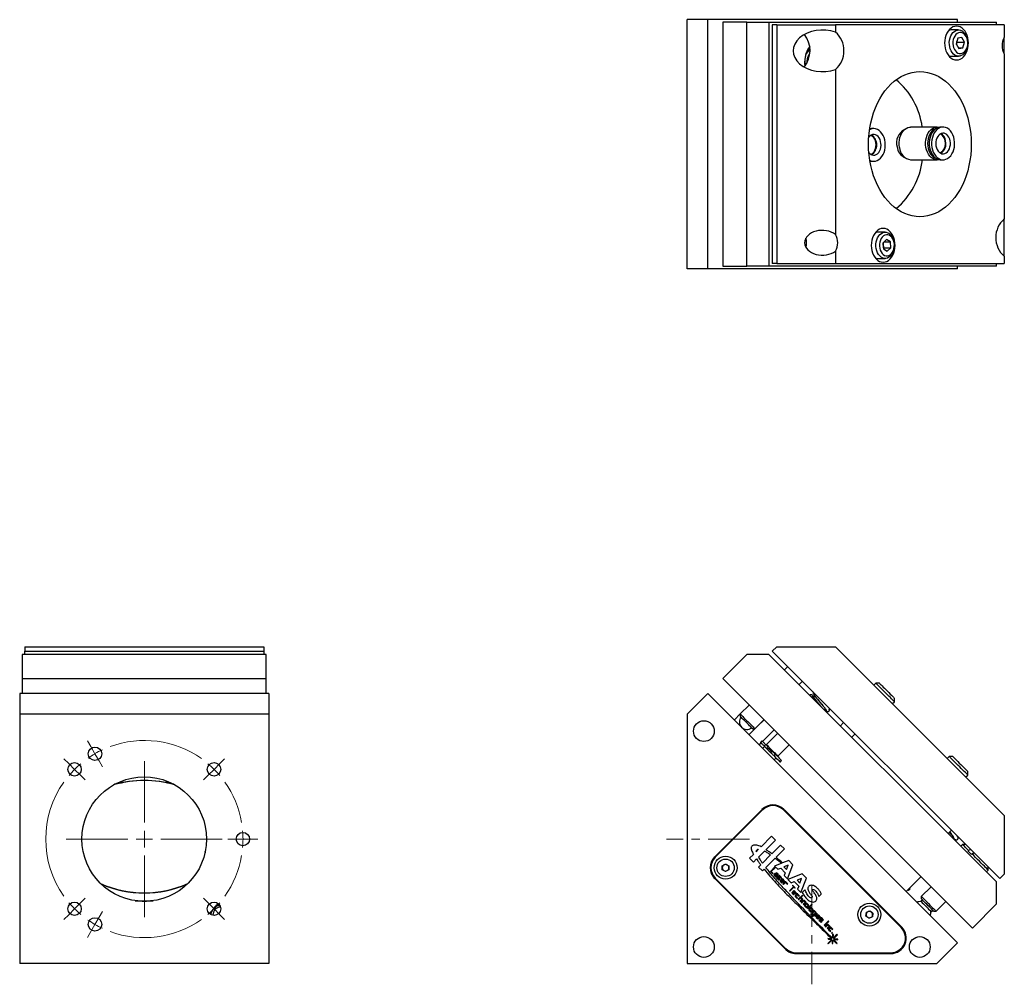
# Model space of a CAD drawing. Header units: inches. Extents: x 2.5 to 31.5, y 1.6 to 20.8.
# Tile 2 of 3: x 2.5 to 14.3, y 9.2 to 20.8. Entities that reach past the tile are written whole.
import ezdxf

# ---------------------------------------------------------------- set-up
doc = ezdxf.new("R2010")
doc.units = ezdxf.units.IN
doc.header["$MEASUREMENT"] = 0
doc.linetypes.add('CENTERX2', pattern=[0.8, 0.5, -0.1, 0.1, -0.1])

# ---------------------------------------------------------------- blocks, each defined once
blk = doc.blocks.new('SW_CENTERMARKSYMBOL_1')
at = {"color": 0, "linetype": 'Continuous', "lineweight": 18}
for p, q in [((0.196, 1.955), (0.156, 2.024)), ((0.246, 1.868), (0.196, 1.955)), ((-0.071, 1.75), (-0.128, 1.807)), ((0.246, 1.868), (0.296, 1.781)), ((0.296, 1.781), (0.336, 1.712)), ((0.84, 1.04), (0.84, 1.779)), ((1.75, 1.75), (1.807, 1.807)), ((0, 1.679), (-0.071, 1.75)), ((0, 1.679), (0.071, 1.609)), ((1.679, 1.679), (1.609, 1.609)), ((1.679, 1.679), (1.75, 1.75)), ((0.071, 1.609), (0.128, 1.552)), ((1.609, 1.609), (1.552, 1.552)), ((0.64, 0.84), (-0.1, 0.84)), ((0.84, 0.84), (0.74, 0.84)), ((0.84, 0.84), (0.84, 0.94)), ((0.84, 0.84), (0.84, 0.74)), ((0.84, 0.84), (0.94, 0.84)), ((1.04, 0.84), (1.779, 0.84)), ((1.927, 0.84), (1.847, 0.84)), ((2.027, 0.84), (1.927, 0.84)), ((2.027, 0.84), (2.127, 0.84)), ((2.127, 0.84), (2.208, 0.84)), ((0.84, 0.64), (0.84, -0.1)), ((0.071, 0.071), (0.128, 0.128)), ((1.609, 0.071), (1.552, 0.128)), ((0, 0), (-0.071, -0.071)), ((0, 0), (0.071, 0.071)), ((1.679, 0), (1.609, 0.071)), ((1.679, 0), (1.75, -0.071)), ((-0.071, -0.071), (-0.128, -0.128)), ((0.246, -0.189), (0.296, -0.102)), ((0.296, -0.102), (0.336, -0.032)), ((1.75, -0.071), (1.807, -0.128)), ((0.246, -0.189), (0.196, -0.275)), ((0.196, -0.275), (0.156, -0.345))]:
    blk.add_line(p, q, dxfattribs=at)
for radius, start, end in [(1.188, 54.6498, 110.3502), (1.188, 115.1751, 120), (1.187, 120, 124.8249), (1.187, 135, 139.8249), (1.187, 130.1751, 135), (1.188, 45, 49.8249), (1.188, 40.1751, 45), (1.187, 144.6498, 215.3502), (1.188, 9.6498, 35.3502), (1.188, 0, 4.8249), (1.188, 355.1751, 0), (1.188, 324.6498, 350.3502), (1.188, 220.1751, 225), (1.188, 225, 229.8249), (1.188, 310.1751, 315), (1.188, 315, 319.8249), (1.188, 235.1751, 240), (1.188, 240, 244.8249), (1.188, 249.6498, 305.3502)]:
    blk.add_arc((0.84, 0.84), radius, start, end, dxfattribs=at)

msp = doc.modelspace()

# ---------------------------------------------------------------- linework, layer by layer
at = {"color": 7, "linetype": 'Continuous', "lineweight": 25}
for p, q in [((10.523, 17.803), (10.523, 20.803)), ((10.772, 20.803), (10.523, 20.803)), ((10.772, 17.803), (10.772, 20.803)), ((13.777, 20.803), (10.772, 20.803)), ((10.951, 20.772), (10.951, 17.834)), ((11.242, 20.772), (10.951, 20.772)), ((11.242, 17.834), (11.242, 20.772)), ((11.242, 20.772), (11.507, 20.772)), ((11.507, 20.772), (11.507, 17.834)), ((11.507, 20.772), (14.247, 20.772)), ((13.777, 20.772), (13.777, 20.803)), ((14.247, 20.74), (14.247, 20.772)), ((11.547, 20.74), (11.547, 17.865)), ((11.6, 20.74), (11.547, 20.74)), ((11.6, 20.74), (11.6, 17.865)), ((11.6, 20.74), (12.307, 20.74)), ((12.307, 20.74), (12.307, 20.653)), ((14.34, 20.74), (12.307, 20.74)), ((13.789, 20.679), (13.699, 20.679)), ((14.34, 20.74), (14.34, 20.59)), ((13.78, 20.579), (13.76, 20.512)), ((13.76, 20.512), (13.791, 20.455)), ((13.765, 20.504), (13.773, 20.531)), ((13.773, 20.531), (13.768, 20.54)), ((13.773, 20.531), (13.861, 20.531)), ((13.83, 20.588), (13.78, 20.579)), ((13.861, 20.531), (13.83, 20.588)), ((13.842, 20.464), (13.861, 20.531)), ((14.34, 20.391), (14.34, 20.59)), ((13.786, 20.464), (13.842, 20.464)), ((13.791, 20.455), (13.842, 20.464)), ((14.34, 20.391), (14.34, 18.403)), ((13.699, 20.364), (13.789, 20.364)), ((12.307, 20.203), (12.307, 18.215)), ((12.74, 19.491), (12.719, 19.489)), ((12.768, 19.491), (12.74, 19.491)), ((13.532, 19.508), (13.212, 19.508)), ((13.603, 19.508), (13.575, 19.508)), ((12.74, 19.097), (12.768, 19.097)), ((13.212, 19.115), (13.532, 19.115)), ((13.575, 19.115), (13.603, 19.115)), ((14.34, 17.953), (14.34, 18.403)), ((12.906, 18.242), (12.815, 18.242)), ((12.923, 18.156), (12.881, 18.115)), ((12.969, 18.125), (12.923, 18.156)), ((12.884, 18.053), (12.881, 18.116)), ((12.881, 18.115), (12.885, 18.043)), ((12.884, 18.053), (12.884, 18.053)), ((12.884, 18.053), (12.973, 18.053)), ((12.885, 18.043), (12.931, 18.012)), ((12.891, 18.125), (12.969, 18.125)), ((12.931, 18.012), (12.973, 18.053)), ((12.973, 18.053), (12.969, 18.125)), ((12.307, 18.016), (12.307, 17.865)), ((12.815, 17.927), (12.906, 17.927)), ((14.34, 17.953), (14.34, 17.865)), ((10.772, 17.803), (10.523, 17.803)), ((13.777, 17.803), (10.772, 17.803)), ((10.951, 17.834), (11.242, 17.834)), ((11.507, 17.834), (11.242, 17.834)), ((14.247, 17.834), (11.507, 17.834)), ((11.6, 17.865), (11.547, 17.865)), ((11.6, 17.865), (12.307, 17.865)), ((12.307, 17.865), (14.34, 17.865)), ((13.777, 17.803), (13.777, 17.834)), ((14.247, 17.834), (14.247, 17.865)), ((2.548, 13.248), (5.423, 13.248)), ((2.548, 13.248), (2.548, 13.195)), ((2.548, 13.195), (5.423, 13.195)), ((2.548, 13.156), (2.548, 13.195)), ((5.423, 13.248), (5.423, 13.195)), ((5.423, 13.195), (5.423, 13.156)), ((11.6, 13.248), (11.547, 13.195)), ((11.547, 13.195), (14.287, 10.455)), ((11.6, 13.248), (12.307, 13.248)), ((12.307, 13.248), (14.34, 11.216)), ((2.516, 13.156), (2.516, 12.864)), ((5.454, 13.156), (2.516, 13.156)), ((5.454, 12.864), (5.454, 13.156)), ((10.951, 12.864), (11.242, 13.156)), ((11.507, 13.156), (11.242, 13.156)), ((14.247, 10.416), (11.507, 13.156)), ((11.733, 13.01), (11.693, 12.97)), ((2.516, 12.864), (2.516, 12.685)), ((2.516, 12.864), (5.454, 12.864)), ((5.454, 12.685), (5.454, 12.864)), ((13.956, 9.859), (10.951, 12.864)), ((11.87, 12.793), (11.91, 12.833)), ((12.794, 12.809), (12.77, 12.785)), ((12.837, 12.809), (12.794, 12.809)), ((5.485, 12.685), (2.485, 12.685)), ((2.485, 12.685), (2.485, 12.436)), ((5.485, 12.685), (5.485, 12.436)), ((10.772, 12.685), (10.523, 12.436)), ((13.777, 9.68), (10.772, 12.685)), ((12.06, 12.654), (12.045, 12.64)), ((12.993, 12.563), (13.017, 12.586)), ((13.017, 12.586), (13.017, 12.629)), ((11.269, 12.546), (11.161, 12.438)), ((12.174, 12.489), (12.185, 12.501)), ((12.197, 12.485), (12.197, 12.484)), ((5.485, 12.436), (2.485, 12.436)), ((2.485, 12.436), (2.485, 9.431)), ((5.485, 12.436), (5.485, 9.431)), ((10.523, 12.436), (10.523, 9.431)), ((11.161, 12.438), (11.09, 12.367)), ((11.161, 12.438), (11.161, 12.409)), ((11.337, 12.261), (11.445, 12.369)), ((11.412, 12.332), (11.41, 12.334)), ((11.412, 12.332), (11.448, 12.367)), ((12.406, 12.337), (12.366, 12.297)), ((11.267, 12.19), (11.337, 12.261)), ((11.309, 12.261), (11.337, 12.261)), ((11.569, 12.245), (11.43, 12.106)), ((11.422, 12.114), (11.404, 12.096)), ((11.407, 12.093), (11.425, 12.111)), ((11.61, 12.204), (11.475, 12.069)), ((12.505, 12.158), (12.545, 12.198)), ((11.412, 12.088), (11.39, 12.066)), ((11.453, 12.048), (11.431, 12.026)), ((11.467, 12.069), (11.449, 12.051)), ((11.449, 12.051), (11.459, 12.042)), ((11.467, 12.069), (11.487, 12.049)), ((11.489, 12.056), (11.485, 12.051)), ((11.549, 11.987), (11.531, 11.97)), ((11.614, 11.93), (11.749, 12.065)), ((11.582, 11.954), (11.564, 11.937)), ((11.57, 11.886), (11.592, 11.908)), ((11.596, 11.94), (11.6, 11.944)), ((11.641, 11.859), (11.659, 11.877)), ((13.678, 11.925), (13.654, 11.901)), ((13.721, 11.925), (13.678, 11.925)), ((13.901, 11.702), (13.901, 11.745)), ((13.877, 11.679), (13.901, 11.702)), ((11.423, 11.289), (10.853, 10.718)), ((11.43, 11.282), (10.86, 10.712)), ((13.098, 9.865), (11.681, 11.282)), ((13.105, 9.871), (11.688, 11.289)), ((14.34, 11.216), (14.34, 10.508)), ((13.666, 10.997), (13.706, 11.037)), ((11.539, 10.965), (11.412, 10.838)), ((11.471, 10.804), (11.586, 10.919)), ((11.586, 10.919), (11.539, 10.965)), ((13.72, 10.943), (13.728, 10.951)), ((4.724, 10.802), (4.719, 10.783)), ((11.353, 10.779), (11.382, 10.808)), ((11.646, 10.859), (11.541, 10.753)), ((11.592, 10.712), (11.692, 10.812)), ((11.692, 10.812), (11.646, 10.859)), ((13.837, 10.867), (13.816, 10.847)), ((13.876, 10.867), (13.837, 10.867)), ((13.909, 10.795), (13.903, 10.789)), ((13.936, 10.806), (13.909, 10.795)), ((4.719, 10.777), (4.719, 10.783)), ((11.321, 10.747), (11.274, 10.7)), ((11.274, 10.7), (11.32, 10.654)), ((11.32, 10.654), (11.357, 10.691)), ((11.452, 10.785), (11.38, 10.714)), ((11.428, 10.641), (11.527, 10.74)), ((11.468, 10.588), (11.581, 10.701)), ((11.744, 10.673), (11.669, 10.644)), ((11.795, 10.621), (11.744, 10.673)), ((13.943, 10.748), (13.949, 10.754)), ((13.949, 10.754), (13.977, 10.766)), ((13.963, 10.76), (13.973, 10.77)), ((10.944, 10.608), (10.984, 10.63)), ((10.944, 10.562), (10.944, 10.608)), ((10.984, 10.539), (10.944, 10.562)), ((10.984, 10.63), (11.023, 10.608)), ((11.023, 10.562), (10.984, 10.539)), ((11.023, 10.608), (11.023, 10.562)), ((11.408, 10.62), (11.381, 10.593)), ((11.381, 10.593), (11.427, 10.547)), ((11.427, 10.547), (11.448, 10.568)), ((11.575, 10.592), (11.528, 10.545)), ((11.535, 10.539), (11.581, 10.585)), ((11.661, 10.641), (11.573, 10.606)), ((11.573, 10.606), (11.612, 10.567)), ((11.581, 10.585), (11.575, 10.592)), ((11.612, 10.567), (11.648, 10.581)), ((11.648, 10.581), (11.703, 10.526)), ((11.739, 10.616), (11.685, 10.595)), ((11.685, 10.595), (11.718, 10.563)), ((11.718, 10.563), (11.739, 10.616)), ((11.729, 10.45), (11.795, 10.621)), ((14.126, 10.537), (14.146, 10.557)), ((14.146, 10.557), (14.146, 10.596)), ((10.853, 10.454), (11.7, 9.607)), ((10.86, 10.461), (11.707, 9.614)), ((11.528, 10.536), (11.552, 10.512)), ((11.557, 10.518), (11.535, 10.539)), ((11.552, 10.512), (11.557, 10.518)), ((11.578, 10.515), (11.568, 10.505)), ((11.568, 10.496), (11.587, 10.477)), ((11.584, 10.509), (11.575, 10.5)), ((11.575, 10.5), (11.592, 10.483)), ((11.601, 10.492), (11.584, 10.509)), ((11.605, 10.497), (11.587, 10.515)), ((11.592, 10.483), (11.601, 10.492)), ((11.599, 10.525), (11.595, 10.52)), ((11.595, 10.52), (11.611, 10.503)), ((11.596, 10.477), (11.617, 10.498)), ((11.603, 10.469), (11.598, 10.465)), ((11.598, 10.465), (11.622, 10.442)), ((11.617, 10.507), (11.599, 10.525)), ((11.626, 10.446), (11.603, 10.469)), ((11.611, 10.503), (11.605, 10.497)), ((11.623, 10.49), (11.614, 10.48)), ((11.614, 10.471), (11.632, 10.452)), ((11.619, 10.475), (11.628, 10.484)), ((11.637, 10.457), (11.619, 10.475)), ((11.632, 10.452), (11.626, 10.446)), ((11.628, 10.484), (11.65, 10.461)), ((11.631, 10.442), (11.637, 10.448)), ((11.656, 10.467), (11.632, 10.49)), ((11.663, 10.452), (11.642, 10.431)), ((11.65, 10.461), (11.656, 10.467)), ((11.667, 10.446), (11.658, 10.437)), ((11.658, 10.437), (11.675, 10.42)), ((11.684, 10.429), (11.667, 10.446)), ((11.69, 10.433), (11.672, 10.452)), ((11.703, 10.526), (11.689, 10.49)), ((11.689, 10.49), (11.729, 10.45)), ((11.905, 10.511), (11.734, 10.444)), ((11.734, 10.444), (11.774, 10.405)), ((11.9, 10.455), (11.847, 10.434)), ((11.847, 10.434), (11.879, 10.401)), ((11.879, 10.401), (11.9, 10.455)), ((11.89, 10.289), (11.957, 10.46)), ((11.957, 10.46), (11.905, 10.511)), ((13.158, 10.299), (13.337, 10.477)), ((14.34, 10.508), (14.287, 10.455)), ((11.642, 10.422), (11.659, 10.405)), ((11.647, 10.426), (11.653, 10.432)), ((11.664, 10.409), (11.647, 10.426)), ((11.653, 10.432), (11.672, 10.414)), ((11.659, 10.405), (11.664, 10.409)), ((11.675, 10.42), (11.684, 10.429)), ((11.7, 10.415), (11.675, 10.39)), ((11.675, 10.39), (11.68, 10.385)), ((11.68, 10.385), (11.704, 10.409)), ((11.681, 10.414), (11.69, 10.424)), ((11.704, 10.409), (11.727, 10.386)), ((11.732, 10.392), (11.709, 10.415)), ((11.727, 10.386), (11.732, 10.392)), ((11.801, 10.357), (11.754, 10.309)), ((11.759, 10.304), (11.807, 10.352)), ((11.774, 10.405), (11.81, 10.419)), ((11.792, 10.375), (11.788, 10.371)), ((11.788, 10.371), (11.801, 10.357)), ((11.824, 10.343), (11.792, 10.375)), ((11.807, 10.352), (11.819, 10.339)), ((11.81, 10.419), (11.865, 10.364)), ((11.819, 10.339), (11.824, 10.343)), ((11.865, 10.364), (11.851, 10.328)), ((11.851, 10.328), (11.89, 10.289)), ((11.938, 10.318), (11.908, 10.288)), ((13.188, 10.313), (13.205, 10.331)), ((13.459, 10.356), (13.341, 10.239)), ((14.247, 10.15), (14.247, 10.416)), ((11.754, 10.309), (11.759, 10.304)), ((11.804, 10.308), (11.784, 10.287)), ((11.784, 10.278), (11.801, 10.261)), ((11.789, 10.282), (11.795, 10.289)), ((11.806, 10.265), (11.789, 10.282)), ((11.795, 10.289), (11.813, 10.27)), ((11.809, 10.302), (11.8, 10.293)), ((11.8, 10.293), (11.817, 10.276)), ((11.801, 10.261), (11.806, 10.265)), ((11.826, 10.285), (11.809, 10.302)), ((11.832, 10.289), (11.813, 10.308)), ((11.817, 10.276), (11.826, 10.285)), ((11.822, 10.27), (11.832, 10.28)), ((11.843, 10.27), (11.822, 10.249)), ((11.822, 10.24), (11.846, 10.216)), ((11.828, 10.244), (11.847, 10.263)), ((11.85, 10.221), (11.828, 10.244)), ((11.846, 10.216), (11.85, 10.221)), ((11.847, 10.263), (11.87, 10.241)), ((11.875, 10.246), (11.852, 10.27)), ((11.91, 10.257), (11.858, 10.205)), ((11.858, 10.205), (11.863, 10.2)), ((11.863, 10.2), (11.887, 10.224)), ((11.87, 10.241), (11.875, 10.246)), ((11.904, 10.207), (11.88, 10.183)), ((11.886, 10.177), (11.911, 10.202)), ((11.887, 10.224), (11.904, 10.207)), ((11.893, 10.229), (11.915, 10.252)), ((11.911, 10.211), (11.893, 10.229)), ((11.915, 10.252), (11.91, 10.257)), ((12.107, 10.238), (12.137, 10.268)), ((13.341, 10.239), (13.341, 10.21)), ((11.88, 10.183), (11.886, 10.177)), ((11.921, 10.193), (11.896, 10.167)), ((11.896, 10.167), (11.901, 10.162)), ((11.901, 10.162), (11.926, 10.187)), ((11.942, 10.17), (11.918, 10.145)), ((11.918, 10.145), (11.924, 10.14)), ((11.924, 10.14), (11.949, 10.165)), ((11.926, 10.187), (11.942, 10.17)), ((11.949, 10.174), (11.93, 10.193)), ((11.956, 10.156), (11.936, 10.135)), ((11.936, 10.126), (11.955, 10.107)), ((11.961, 10.149), (11.941, 10.13)), ((11.941, 10.13), (11.958, 10.113)), ((11.958, 10.113), (11.977, 10.133)), ((11.977, 10.133), (11.961, 10.149)), ((11.964, 10.107), (11.984, 10.128)), ((11.984, 10.137), (11.965, 10.156)), ((12.021, 10.146), (11.969, 10.094)), ((11.969, 10.094), (11.974, 10.089)), ((11.974, 10.089), (12.026, 10.141)), ((12.009, 10.103), (11.988, 10.082)), ((12.013, 10.097), (11.993, 10.077)), ((11.993, 10.077), (12.01, 10.06)), ((12.01, 10.06), (12.03, 10.08)), ((12.03, 10.08), (12.013, 10.097)), ((12.037, 10.084), (12.018, 10.103)), ((12.026, 10.141), (12.021, 10.146)), ((13.518, 10.062), (13.635, 10.179)), ((14.247, 10.15), (13.956, 9.859)), ((11.988, 10.073), (12.007, 10.054)), ((12.012, 10.032), (12.008, 10.027)), ((12.008, 10.027), (12.031, 10.004)), ((12.036, 10.008), (12.012, 10.032)), ((12.016, 10.054), (12.037, 10.075)), ((12.046, 10.066), (12.025, 10.045)), ((12.025, 10.036), (12.044, 10.017)), ((12.05, 10.059), (12.031, 10.04)), ((12.031, 10.04), (12.047, 10.023)), ((12.044, 10.017), (12.036, 10.008)), ((12.04, 10.004), (12.074, 10.038)), ((12.047, 10.023), (12.067, 10.043)), ((12.067, 10.043), (12.05, 10.059)), ((12.074, 10.047), (12.055, 10.066)), ((12.087, 10.033), (12.057, 10.003)), ((12.057, 10.003), (12.062, 9.998)), ((12.062, 9.998), (12.092, 10.028)), ((12.097, 10.015), (12.076, 9.994)), ((12.076, 9.985), (12.094, 9.968)), ((12.082, 9.989), (12.088, 9.995)), ((12.098, 9.972), (12.082, 9.989)), ((12.092, 10.028), (12.087, 10.033)), ((12.088, 9.995), (12.106, 9.977)), ((12.101, 10.009), (12.093, 10)), ((12.093, 10), (12.109, 9.983)), ((12.094, 9.968), (12.098, 9.972)), ((12.118, 9.992), (12.101, 10.009)), ((12.125, 9.996), (12.106, 10.015)), ((12.112, 9.96), (12.108, 9.955)), ((12.109, 9.983), (12.118, 9.992)), ((12.136, 9.936), (12.112, 9.96)), ((12.115, 9.977), (12.125, 9.987)), ((12.133, 9.98), (12.123, 9.97)), ((12.123, 9.961), (12.142, 9.943)), ((12.128, 9.965), (12.137, 9.974)), ((12.147, 9.947), (12.128, 9.965)), ((12.137, 9.974), (12.16, 9.952)), ((12.165, 9.957), (12.142, 9.98)), ((12.674, 10.003), (12.68, 10.049)), ((12.71, 9.976), (12.674, 10.003)), ((12.68, 10.049), (12.722, 10.066)), ((12.753, 9.993), (12.71, 9.976)), ((12.722, 10.066), (12.758, 10.038)), ((12.758, 10.038), (12.753, 9.993)), ((13.49, 10.062), (13.518, 10.062)), ((12.108, 9.955), (12.131, 9.932)), ((12.142, 9.943), (12.136, 9.936)), ((12.14, 9.932), (12.147, 9.938)), ((12.16, 9.952), (12.165, 9.957)), ((12.222, 9.944), (12.17, 9.892)), ((12.17, 9.892), (12.175, 9.887)), ((12.175, 9.887), (12.227, 9.939)), ((12.209, 9.903), (12.184, 9.878)), ((12.184, 9.878), (12.189, 9.872)), ((12.189, 9.872), (12.214, 9.897)), ((12.231, 9.88), (12.206, 9.856)), ((12.206, 9.856), (12.212, 9.85)), ((12.212, 9.85), (12.237, 9.875)), ((12.214, 9.897), (12.231, 9.88)), ((12.237, 9.884), (12.219, 9.903)), ((12.227, 9.939), (12.222, 9.944)), ((12.244, 9.869), (12.223, 9.848)), ((12.228, 9.843), (12.248, 9.863)), ((12.251, 9.82), (12.228, 9.843)), ((12.248, 9.863), (12.271, 9.84)), ((12.276, 9.845), (12.253, 9.869)), ((12.271, 9.84), (12.276, 9.845)), ((12.263, 9.722), (12.215, 9.674)), ((12.263, 9.73), (12.216, 9.734)), ((12.216, 9.734), (12.225, 9.725)), ((12.223, 9.839), (12.247, 9.816)), ((12.225, 9.725), (12.263, 9.722)), ((12.247, 9.816), (12.251, 9.82)), ((12.267, 9.806), (12.261, 9.8)), ((12.261, 9.8), (12.267, 9.794)), ((12.273, 9.8), (12.267, 9.806)), ((12.267, 9.794), (12.273, 9.8)), ((12.272, 9.784), (12.27, 9.735)), ((12.283, 9.783), (12.272, 9.784)), ((12.325, 9.785), (12.28, 9.739)), ((12.28, 9.739), (12.283, 9.783)), ((12.282, 9.729), (12.332, 9.778)), ((12.334, 9.724), (12.282, 9.729)), ((12.332, 9.778), (12.325, 9.785)), ((12.334, 9.716), (12.334, 9.724)), ((12.215, 9.674), (12.221, 9.668)), ((12.221, 9.668), (12.269, 9.715)), ((12.269, 9.715), (12.266, 9.672)), ((12.266, 9.672), (12.276, 9.674)), ((12.276, 9.674), (12.279, 9.715)), ((12.284, 9.72), (12.334, 9.716)), ((12.325, 9.671), (12.329, 9.674)), ((13.528, 9.431), (13.777, 9.68)), ((11.832, 9.552), (12.973, 9.552)), ((11.833, 9.562), (12.973, 9.562)), ((5.485, 9.431), (2.485, 9.431)), ((10.523, 9.431), (13.528, 9.431))]:
    msp.add_line(p, q, dxfattribs=at)
at = {"color": 7, "linetype": 'CENTERX2', "lineweight": 18}
for p, q in [((11.273, 10.931), (10.273, 10.931)), ((12.023, 10.372), (12.023, 9.181))]:
    msp.add_line(p, q, dxfattribs=at)
at = {"color": 7, "linetype": 'Continuous', "lineweight": 25, "flags": 128}
for points in [[(13.909, 20.522), (13.907, 20.553), (13.902, 20.584), (13.894, 20.614), (13.882, 20.641), (13.867, 20.665), (13.85, 20.686), (13.831, 20.702), (13.81, 20.715), (13.788, 20.722), (13.766, 20.725), (13.743, 20.722), (13.721, 20.715), (13.701, 20.702), (13.681, 20.686), (13.664, 20.665), (13.65, 20.641), (13.638, 20.614), (13.629, 20.584), (13.624, 20.553), (13.622, 20.522), (13.624, 20.49), (13.629, 20.459), (13.638, 20.429), (13.65, 20.402), (13.664, 20.378), (13.681, 20.357), (13.701, 20.341), (13.721, 20.328), (13.743, 20.321), (13.766, 20.319), (13.788, 20.321), (13.81, 20.328), (13.831, 20.341), (13.85, 20.357), (13.867, 20.378), (13.882, 20.402), (13.894, 20.429), (13.902, 20.459), (13.907, 20.49), (13.909, 20.522)], [(13.699, 20.679), (13.685, 20.678), (13.671, 20.674)], [(13.878, 20.617), (13.888, 20.594), (13.896, 20.568), (13.9, 20.541), (13.901, 20.514), (13.898, 20.487), (13.892, 20.461), (13.883, 20.436), (13.871, 20.415), (13.857, 20.396), (13.84, 20.381), (13.822, 20.371), (13.803, 20.365), (13.784, 20.364), (13.765, 20.368), (13.746, 20.376), (13.729, 20.389), (13.714, 20.406), (13.701, 20.426), (13.69, 20.45), (13.683, 20.475), (13.679, 20.502), (13.678, 20.529), (13.681, 20.556), (13.687, 20.583), (13.696, 20.607), (13.708, 20.629), (13.722, 20.647), (13.739, 20.662), (13.757, 20.672), (13.775, 20.678), (13.795, 20.679), (13.814, 20.675), (13.833, 20.667), (13.85, 20.654), (13.865, 20.637), (13.878, 20.617)], [(13.882, 20.599), (13.87, 20.617), (13.856, 20.632), (13.84, 20.642), (13.823, 20.648), (13.805, 20.649), (13.788, 20.645), (13.771, 20.636), (13.756, 20.623), (13.743, 20.606), (13.733, 20.586), (13.725, 20.563), (13.721, 20.539), (13.721, 20.514), (13.723, 20.489), (13.73, 20.466), (13.739, 20.444), (13.751, 20.426), (13.765, 20.411), (13.781, 20.401), (13.798, 20.395), (13.816, 20.394), (13.834, 20.398), (13.85, 20.407), (13.865, 20.42), (13.878, 20.437), (13.888, 20.457), (13.896, 20.48), (13.9, 20.504), (13.901, 20.529), (13.898, 20.554), (13.892, 20.577), (13.882, 20.599)], [(11.944, 20.245), (11.94, 20.269), (11.938, 20.303)], [(11.938, 20.303), (11.94, 20.271), (11.944, 20.245)], [(12.705, 19.303), (12.707, 19.368), (12.712, 19.433), (12.721, 19.498), (12.733, 19.561), (12.748, 19.622), (12.766, 19.682), (12.788, 19.74), (12.813, 19.796), (12.84, 19.848), (12.87, 19.898), (12.903, 19.944), (12.938, 19.987), (12.975, 20.026), (13.014, 20.061), (13.055, 20.091), (13.098, 20.117), (13.141, 20.139), (13.186, 20.156), (13.232, 20.168), (13.277, 20.175), (13.324, 20.178), (13.37, 20.175), (13.416, 20.168), (13.461, 20.156), (13.506, 20.139), (13.55, 20.117), (13.592, 20.091), (13.633, 20.061), (13.672, 20.026), (13.709, 19.987), (13.745, 19.944), (13.777, 19.898), (13.807, 19.848), (13.835, 19.796), (13.86, 19.74), (13.881, 19.682), (13.9, 19.622), (13.915, 19.561), (13.927, 19.498), (13.936, 19.433), (13.941, 19.368), (13.942, 19.303), (13.941, 19.237), (13.936, 19.172), (13.927, 19.108), (13.915, 19.045), (13.9, 18.983), (13.881, 18.923), (13.86, 18.865), (13.835, 18.81), (13.807, 18.757), (13.777, 18.708), (13.745, 18.661), (13.709, 18.619), (13.672, 18.58), (13.633, 18.545), (13.592, 18.514), (13.55, 18.488), (13.506, 18.467), (13.461, 18.45), (13.416, 18.438), (13.37, 18.43), (13.324, 18.428), (13.277, 18.43), (13.232, 18.438), (13.186, 18.45), (13.141, 18.467), (13.098, 18.488), (13.055, 18.514), (13.014, 18.545), (12.975, 18.58), (12.938, 18.619), (12.903, 18.661), (12.87, 18.708), (12.84, 18.757), (12.813, 18.81), (12.788, 18.865), (12.766, 18.923), (12.748, 18.983), (12.733, 19.045), (12.721, 19.108), (12.712, 19.172), (12.707, 19.237), (12.705, 19.303)], [(12.72, 19.109), (12.725, 19.107), (12.746, 19.1), (12.768, 19.097), (12.789, 19.099), (12.811, 19.107), (12.831, 19.118), (12.849, 19.134), (12.866, 19.154), (12.88, 19.178), (12.892, 19.204), (12.9, 19.232), (12.906, 19.262), (12.907, 19.293), (12.906, 19.324), (12.901, 19.354), (12.892, 19.383), (12.881, 19.409), (12.867, 19.433), (12.85, 19.453), (12.832, 19.469), (12.812, 19.481), (12.791, 19.488), (12.769, 19.491), (12.747, 19.489), (12.726, 19.481), (12.717, 19.477)], [(13.077, 19.264), (13.074, 19.294), (13.073, 19.325), (13.077, 19.355), (13.083, 19.385), (13.093, 19.413), (13.106, 19.438), (13.121, 19.46), (13.138, 19.478), (13.158, 19.493), (13.178, 19.502), (13.2, 19.508), (13.212, 19.508)], [(13.397, 19.264), (13.393, 19.294), (13.393, 19.325), (13.396, 19.355), (13.403, 19.385), (13.412, 19.413), (13.425, 19.438), (13.44, 19.46), (13.458, 19.478), (13.477, 19.493), (13.498, 19.502), (13.519, 19.508), (13.541, 19.508), (13.554, 19.506)], [(13.521, 19.493), (13.511, 19.489), (13.491, 19.478), (13.473, 19.463), (13.456, 19.444), (13.443, 19.422), (13.431, 19.397), (13.423, 19.369), (13.418, 19.34), (13.417, 19.311), (13.419, 19.281), (13.424, 19.252), (13.432, 19.225), (13.443, 19.2), (13.457, 19.178), (13.474, 19.159), (13.492, 19.144), (13.512, 19.134), (13.521, 19.13)], [(13.575, 19.508), (13.563, 19.508), (13.541, 19.502), (13.521, 19.493), (13.501, 19.478), (13.484, 19.46), (13.469, 19.438), (13.456, 19.413), (13.446, 19.385), (13.44, 19.355), (13.436, 19.325), (13.437, 19.294), (13.44, 19.264), (13.447, 19.234), (13.458, 19.207), (13.471, 19.182), (13.486, 19.16), (13.504, 19.143), (13.524, 19.129), (13.544, 19.12), (13.566, 19.115), (13.575, 19.115)], [(13.738, 19.36), (13.731, 19.389), (13.721, 19.416), (13.708, 19.441), (13.692, 19.463), (13.675, 19.481), (13.655, 19.494), (13.634, 19.504), (13.613, 19.508), (13.591, 19.508), (13.569, 19.502), (13.549, 19.493), (13.529, 19.478), (13.512, 19.46), (13.496, 19.438), (13.484, 19.413), (13.474, 19.385), (13.468, 19.355), (13.464, 19.325), (13.465, 19.294), (13.468, 19.264), (13.475, 19.234), (13.485, 19.207), (13.498, 19.182), (13.514, 19.16), (13.532, 19.143), (13.551, 19.129), (13.572, 19.12), (13.594, 19.115), (13.616, 19.116), (13.637, 19.121), (13.658, 19.131), (13.677, 19.145), (13.695, 19.163), (13.71, 19.185), (13.723, 19.211), (13.732, 19.238), (13.739, 19.268), (13.742, 19.298), (13.742, 19.329), (13.738, 19.36)], [(12.709, 19.201), (12.716, 19.193), (12.731, 19.181), (12.747, 19.173), (12.764, 19.169), (12.782, 19.17), (12.798, 19.177), (12.814, 19.187), (12.828, 19.202), (12.839, 19.22), (12.848, 19.241), (12.854, 19.264), (12.856, 19.289), (12.855, 19.313), (12.851, 19.337), (12.844, 19.359), (12.833, 19.378), (12.82, 19.395), (12.806, 19.407), (12.789, 19.415), (12.772, 19.419), (12.755, 19.418), (12.738, 19.411), (12.722, 19.401), (12.708, 19.386), (12.708, 19.385)], [(12.733, 19.179), (12.743, 19.184), (12.758, 19.195), (12.772, 19.211), (12.782, 19.229), (12.79, 19.25), (12.795, 19.273), (12.796, 19.297), (12.794, 19.321), (12.788, 19.343), (12.78, 19.364), (12.768, 19.382), (12.755, 19.396), (12.739, 19.406), (12.733, 19.409)], [(13.689, 19.342), (13.683, 19.365), (13.674, 19.386), (13.662, 19.404), (13.649, 19.419), (13.633, 19.429), (13.616, 19.435), (13.599, 19.436), (13.582, 19.433), (13.565, 19.425), (13.55, 19.412), (13.538, 19.395), (13.527, 19.376), (13.52, 19.354), (13.516, 19.33), (13.515, 19.305), (13.517, 19.281), (13.523, 19.258), (13.532, 19.237), (13.544, 19.219), (13.558, 19.204), (13.574, 19.194), (13.59, 19.188), (13.608, 19.187), (13.625, 19.19), (13.641, 19.199), (13.656, 19.211), (13.669, 19.228), (13.679, 19.247), (13.686, 19.27), (13.691, 19.293), (13.691, 19.318), (13.689, 19.342)], [(13.554, 19.117), (13.544, 19.116), (13.522, 19.115), (13.501, 19.12), (13.48, 19.129), (13.46, 19.143), (13.443, 19.16), (13.427, 19.182), (13.414, 19.207), (13.404, 19.234), (13.397, 19.264)], [(12.722, 19.099), (12.74, 19.097), (12.74, 19.097)], [(13.025, 18.084), (13.024, 18.116), (13.018, 18.147), (13.01, 18.176), (12.998, 18.203), (12.983, 18.228), (12.966, 18.248), (12.947, 18.265), (12.926, 18.277), (12.904, 18.285), (12.882, 18.287), (12.859, 18.285), (12.837, 18.277), (12.817, 18.265), (12.797, 18.248), (12.78, 18.228), (12.766, 18.203), (12.754, 18.176), (12.745, 18.147), (12.74, 18.116), (12.738, 18.084), (12.74, 18.052), (12.745, 18.021), (12.754, 17.992), (12.766, 17.965), (12.78, 17.941), (12.797, 17.92), (12.817, 17.903), (12.837, 17.891), (12.859, 17.884), (12.882, 17.881), (12.904, 17.884), (12.926, 17.891), (12.947, 17.903), (12.966, 17.92), (12.983, 17.941), (12.998, 17.965), (13.01, 17.992), (13.018, 18.021), (13.024, 18.052), (13.025, 18.084)], [(13.017, 18.096), (13.016, 18.068), (13.013, 18.041), (13.006, 18.016), (12.996, 17.992), (12.983, 17.971), (12.968, 17.954), (12.951, 17.941), (12.933, 17.931), (12.914, 17.927), (12.894, 17.927), (12.875, 17.932), (12.857, 17.942), (12.841, 17.956), (12.826, 17.974), (12.814, 17.995), (12.804, 18.019), (12.798, 18.045), (12.795, 18.072), (12.795, 18.1), (12.798, 18.127), (12.805, 18.152), (12.815, 18.176), (12.828, 18.197), (12.843, 18.214), (12.86, 18.228), (12.878, 18.237), (12.897, 18.241), (12.917, 18.241), (12.936, 18.236), (12.954, 18.226), (12.971, 18.212), (12.985, 18.194), (12.998, 18.173), (13.007, 18.149), (13.013, 18.123), (13.017, 18.096)], [(13.017, 18.094), (13.014, 18.118), (13.007, 18.142), (12.998, 18.163), (12.986, 18.181), (12.971, 18.195), (12.955, 18.205), (12.938, 18.211), (12.92, 18.211), (12.903, 18.207), (12.886, 18.198), (12.871, 18.184), (12.858, 18.167), (12.848, 18.147), (12.841, 18.124), (12.837, 18.099), (12.837, 18.075), (12.84, 18.05), (12.846, 18.027), (12.856, 18.005), (12.868, 17.987), (12.882, 17.973), (12.899, 17.963), (12.916, 17.958), (12.934, 17.957), (12.951, 17.961), (12.967, 17.97), (12.982, 17.984), (12.995, 18.001), (13.005, 18.021), (13.012, 18.044), (13.016, 18.069), (13.017, 18.094)], [(12.787, 17.932), (12.804, 17.927), (12.815, 17.927)], [(13.017, 12.586), (13.016, 12.587), (13.013, 12.591), (13.006, 12.597), (12.996, 12.607), (12.983, 12.62), (12.968, 12.635), (12.951, 12.652), (12.933, 12.67), (12.914, 12.689), (12.894, 12.709), (12.875, 12.728), (12.857, 12.746), (12.841, 12.763), (12.826, 12.777), (12.814, 12.79), (12.804, 12.799), (12.798, 12.806), (12.795, 12.809), (12.794, 12.809)], [(12.837, 12.809), (12.837, 12.809), (12.84, 12.806), (12.846, 12.799), (12.856, 12.79), (12.868, 12.778), (12.882, 12.763), (12.899, 12.747), (12.916, 12.73), (12.934, 12.712), (12.951, 12.695), (12.967, 12.678), (12.982, 12.663), (12.995, 12.651), (13.005, 12.64), (13.012, 12.633), (13.016, 12.629), (13.017, 12.629)], [(11.161, 12.438), (11.161, 12.438), (11.164, 12.435), (11.17, 12.428), (11.179, 12.419), (11.191, 12.407), (11.205, 12.393), (11.221, 12.377), (11.238, 12.36), (11.255, 12.343), (11.273, 12.326), (11.289, 12.31), (11.303, 12.295), (11.316, 12.282), (11.326, 12.272), (11.333, 12.265), (11.337, 12.262), (11.337, 12.261)], [(11.309, 12.261), (11.308, 12.262), (11.304, 12.266), (11.297, 12.273), (11.287, 12.283), (11.274, 12.296), (11.26, 12.31), (11.244, 12.326), (11.228, 12.342), (11.212, 12.358), (11.198, 12.372), (11.185, 12.385), (11.174, 12.396), (11.166, 12.404), (11.162, 12.408), (11.161, 12.409)], [(11.404, 12.096), (11.404, 12.096), (11.407, 12.093)], [(11.449, 12.051), (11.444, 12.057), (11.438, 12.063), (11.431, 12.069), (11.425, 12.076), (11.419, 12.082), (11.414, 12.087), (11.41, 12.091), (11.407, 12.093)], [(11.422, 12.114), (11.422, 12.114), (11.425, 12.111)], [(11.425, 12.111), (11.427, 12.109), (11.431, 12.105), (11.436, 12.099), (11.443, 12.093), (11.449, 12.087), (11.456, 12.08), (11.462, 12.074), (11.467, 12.069)], [(11.459, 12.042), (11.461, 12.04), (11.47, 12.031), (11.481, 12.02), (11.494, 12.006), (11.509, 11.991), (11.525, 11.976), (11.532, 11.969)], [(11.475, 12.069), (11.475, 12.069), (11.477, 12.067), (11.483, 12.062), (11.492, 12.053), (11.503, 12.042), (11.516, 12.028), (11.531, 12.013), (11.547, 11.998), (11.562, 11.982), (11.577, 11.968), (11.59, 11.955), (11.6, 11.944), (11.608, 11.936), (11.613, 11.932), (11.614, 11.93)], [(11.48, 12.042), (11.483, 12.039), (11.49, 12.032), (11.5, 12.022), (11.512, 12.01), (11.525, 11.997), (11.539, 11.983), (11.542, 11.98)], [(11.549, 11.987), (11.549, 11.987), (11.55, 11.986), (11.552, 11.984), (11.557, 11.979), (11.562, 11.974), (11.568, 11.968), (11.575, 11.961), (11.582, 11.954)], [(11.564, 11.937), (11.557, 11.943), (11.551, 11.95), (11.545, 11.956), (11.539, 11.962), (11.535, 11.966), (11.532, 11.969), (11.531, 11.97), (11.531, 11.97)], [(11.564, 11.937), (11.582, 11.919), (11.598, 11.902), (11.613, 11.888), (11.624, 11.876), (11.633, 11.867), (11.639, 11.862), (11.641, 11.86), (11.641, 11.859)], [(11.582, 11.954), (11.6, 11.936), (11.616, 11.92), (11.63, 11.906), (11.642, 11.894), (11.651, 11.885), (11.657, 11.879), (11.659, 11.877), (11.659, 11.877)], [(13.901, 11.702), (13.901, 11.703), (13.898, 11.705), (13.892, 11.711), (13.883, 11.72), (13.871, 11.732), (13.857, 11.746), (13.84, 11.763), (13.822, 11.781), (13.803, 11.8), (13.784, 11.819), (13.765, 11.838), (13.746, 11.857), (13.729, 11.874), (13.714, 11.889), (13.701, 11.903), (13.69, 11.913), (13.683, 11.92), (13.679, 11.924), (13.678, 11.925)], [(13.721, 11.925), (13.721, 11.925), (13.723, 11.922), (13.73, 11.916), (13.739, 11.907), (13.751, 11.895), (13.765, 11.881), (13.781, 11.864), (13.798, 11.847), (13.816, 11.83), (13.834, 11.812), (13.85, 11.796), (13.865, 11.781), (13.878, 11.768), (13.888, 11.757), (13.896, 11.75), (13.9, 11.746), (13.901, 11.745)], [(13.909, 10.795), (13.89, 10.813), (13.874, 10.83), (13.86, 10.844), (13.849, 10.854), (13.842, 10.862), (13.838, 10.866), (13.837, 10.867)], [(13.903, 10.789), (13.907, 10.784), (13.912, 10.779), (13.917, 10.774), (13.922, 10.769), (13.927, 10.764), (13.932, 10.759), (13.938, 10.754), (13.943, 10.748)], [(14.146, 10.557), (14.146, 10.557), (14.144, 10.56), (14.137, 10.566), (14.128, 10.576), (14.115, 10.588), (14.1, 10.604), (14.082, 10.622), (14.062, 10.641), (14.041, 10.663), (14.018, 10.685), (13.995, 10.708), (13.972, 10.732), (13.949, 10.754)], [(13.18, 10.321), (13.185, 10.315), (13.188, 10.313), (13.188, 10.313)], [(13.198, 10.338), (13.203, 10.333), (13.205, 10.331), (13.205, 10.331)], [(13.35, 10.202), (13.339, 10.182), (13.337, 10.177)], [(13.341, 10.239), (13.343, 10.237), (13.347, 10.233), (13.355, 10.225), (13.366, 10.214), (13.379, 10.201), (13.394, 10.186), (13.41, 10.17), (13.427, 10.153), (13.445, 10.135), (13.461, 10.119), (13.477, 10.103), (13.491, 10.089), (13.502, 10.078), (13.511, 10.069), (13.516, 10.064), (13.518, 10.062), (13.518, 10.062)], [(13.49, 10.062), (13.489, 10.063), (13.484, 10.067), (13.477, 10.075), (13.466, 10.085), (13.454, 10.098), (13.439, 10.113), (13.423, 10.128), (13.407, 10.145), (13.392, 10.16), (13.377, 10.175), (13.364, 10.187), (13.354, 10.198), (13.346, 10.205), (13.342, 10.209), (13.341, 10.21)], [(13.339, 10.177), (13.352, 10.164), (13.367, 10.149), (13.382, 10.134), (13.398, 10.118), (13.414, 10.102), (13.429, 10.087), (13.443, 10.073), (13.456, 10.06)], [(13.456, 10.057), (13.462, 10.06), (13.481, 10.071)]]:
    msp.add_lwpolyline(points, dxfattribs=at)
at = {"color": 7, "linetype": 'Continuous', "lineweight": 25}
for centre, radius in [((10.723, 12.231), 0.125), ((3.392, 11.959), 0.0805), ((3.146, 11.771), 0.0805), ((4.825, 11.771), 0.0805), ((3.985, 10.931), 0.75), ((5.173, 10.931), 0.0805), ((10.985, 10.586), 0.138), ((10.984, 10.585), 0.105), ((3.146, 10.091), 0.0805), ((4.825, 10.091), 0.0805), ((12.716, 10.021), 0.138), ((12.716, 10.021), 0.105), ((3.392, 9.903), 0.0805), ((10.723, 9.631), 0.125), ((13.323, 9.631), 0.125)]:
    msp.add_circle(centre, radius, dxfattribs=at)
for centre, radius, start, end in [((12.112, 20.428), 0.298, 311.0295, 48.9705), ((11.687, 20.428), 0.314, 321.3899, 38.5527), ((14.51, 20.49), 0.197, 149.7422, 210.2578), ((12.22, 20.31), 0.281, 142.6101, 181.4009), ((12.175, 20.31), 0.237, 138.7329, 181.7859), ((13.7, 20.445), 0.0813, 249.1996, 269.845), ((12.472, 19.395), 0.887, 7.3773, 50.4141), ((13.223, 19.319), 0.181, 117.6888, 195.824), ((12.663, 19.294), 0.142, 303.083, 56.917), ((13.524, 19.331), 0.105, 5.2228, 65.3587), ((13.507, 19.307), 0.126, 298.9115, 15.2264), ((13.52, 19.331), 0.114, 5.8314, 60.7647), ((13.501, 19.308), 0.137, 303.0876, 14.5025), ((13.204, 19.286), 0.156, 186.0576, 245.2482), ((13.236, 19.271), 0.158, 182.8432, 261.5903), ((12.463, 19.217), 0.897, 309.7823, 353.4544), ((14.535, 18.178), 0.298, 130.9169, 229.0831), ((11.818, 18.116), 0.141, 338.0109, 21.7376), ((11.789, 18.116), 0.171, 341.2445, 18.5332), ((12.137, 18.115), 0.197, 329.7419, 30.2581), ((12.816, 18.16), 0.0815, 90.1903, 110.7653), ((11.244, 12.345), 0.0935, 143.1469, 306.8531), ((3.985, 10.313), 1.323, 73.7855, 106.2145), ((3.985, 10.212), 1.424, 75.5122, 104.4878), ((11.555, 11.156), 0.187, 45, 135), ((11.556, 11.157), 0.177, 45, 135), ((4.828, 10.754), 0.112, 168.4679, 174.2522), ((10.985, 10.586), 0.187, 135, 225), ((10.985, 10.586), 0.177, 135, 225), ((10.984, 10.585), 0.0394, 120, 180), ((10.984, 10.585), 0.0394, 180, 240), ((10.984, 10.585), 0.0394, 60, 120), ((10.984, 10.585), 0.0394, 0, 60), ((10.984, 10.585), 0.0394, 300, 0), ((10.984, 10.585), 0.0394, 240, 300), ((11.533, 10.54), 0.00642, 135, 225), ((11.573, 10.501), 0.00642, 135, 225), ((11.582, 10.511), 0.00642, 45.0001, 135), ((11.591, 10.482), 0.00642, 225, 315), ((11.618, 10.476), 0.00642, 135, 225), ((11.612, 10.503), 0.00642, 315, 45), ((11.626, 10.446), 0.00642, 225, 315), ((11.628, 10.486), 0.00642, 45, 135), ((11.632, 10.453), 0.00642, 315, 45), ((11.667, 10.447), 0.00642, 45, 135), ((11.686, 10.428), 0.00642, 315, 45), ((3.985, 11.569), 1.286, 245.872, 294.128), ((3.985, 11.57), 1.289, 246.2099, 293.7901), ((11.646, 10.427), 0.00642, 135, 225), ((11.676, 10.419), 0.00642, 225, 315), ((11.704, 10.41), 0.00642, 45, 135), ((11.788, 10.283), 0.00642, 135, 225), ((11.809, 10.304), 0.00642, 45, 135), ((11.818, 10.275), 0.00642, 225, 315), ((11.827, 10.244), 0.00642, 135, 225), ((11.828, 10.285), 0.00642, 315, 45), ((11.848, 10.265), 0.00642, 45, 135), ((11.906, 10.207), 0.00642, 315, 45), ((3.985, 11.633), 1.449, 265.7225, 274.2775), ((4.906, 10.018), 0.0941, 91.8623, 183.5504), ((4.926, 9.955), 0.18, 100.3444, 122.6016), ((11.926, 10.188), 0.00642, 45, 135), ((11.94, 10.13), 0.00642, 135, 225), ((11.945, 10.169), 0.00642, 315, 45), ((11.959, 10.112), 0.00642, 225, 315), ((11.961, 10.151), 0.00642, 45, 135), ((11.98, 10.132), 0.00642, 314.9999, 44.9999), ((11.993, 10.078), 0.00642, 135, 225), ((12.013, 10.098), 0.00642, 45, 135), ((12.032, 10.079), 0.00642, 315, 45), ((13.331, 10.052), 0.125, 86.4096, 110.5436), ((12.011, 10.059), 0.00642, 225, 315), ((12.03, 10.04), 0.00642, 135, 225), ((12.036, 10.008), 0.00642, 225, 315), ((12.05, 10.061), 0.00642, 45, 135), ((12.069, 10.042), 0.00642, 315, 45), ((12.081, 9.99), 0.00642, 135, 225), ((12.102, 10.01), 0.00642, 44.9999, 135), ((12.111, 9.982), 0.00642, 224.9999, 315), ((12.128, 9.966), 0.00642, 135, 225), ((12.12, 9.991), 0.00642, 315, 45), ((12.137, 9.976), 0.00642, 45, 135), ((12.716, 10.021), 0.0394, 112.4483, 172.4483), ((12.716, 10.021), 0.0394, 172.4483, 232.4483), ((12.716, 10.021), 0.0394, 232.4483, 292.4483), ((12.716, 10.021), 0.0394, 52.4483, 112.4483), ((12.716, 10.021), 0.0394, 292.4483, 352.4483), ((12.716, 10.021), 0.0394, 352.4483, 52.4483), ((13.331, 10.052), 0.125, 339.4564, 3.5904), ((12.136, 9.936), 0.00642, 225, 315), ((12.142, 9.943), 0.00642, 315, 45), ((12.214, 9.898), 0.00642, 45.0001, 135), ((12.228, 9.843), 0.00642, 135, 225), ((12.233, 9.88), 0.00642, 315, 45), ((12.248, 9.864), 0.00642, 45, 135), ((12.973, 9.739), 0.187, 270, 45), ((12.973, 9.739), 0.177, 270, 45), ((11.832, 9.739), 0.187, 225, 270), ((11.833, 9.739), 0.177, 225, 270)]:
    msp.add_arc(centre, radius, start, end, dxfattribs=at)
for centre, major_axis, start_param, end_param in [((12.152, 20.428), (-0.354, 0), 4.259016, 8.307354), ((12.148, 18.115), (0.212, 0), 0.722734, 5.560451), ((4.935, 9.931), (0, 0.232), 0.340654, 1.168547)]:
    msp.add_ellipse(centre, major_axis=major_axis, ratio=0.707107, start_param=start_param, end_param=end_param, dxfattribs=at)
for points, knots in [([(11.998, 20.427), (11.995, 20.426), (11.986, 20.423), (11.97, 20.412), (11.96, 20.4), (11.954, 20.393)], [0, 0, 0, 0, 0.194835, 0.526159, 1, 1, 1, 1]), ([(11.997, 20.394), (11.995, 20.392), (11.99, 20.386), (11.982, 20.373), (11.974, 20.355), (11.967, 20.332), (11.963, 20.306), (11.964, 20.288), (11.964, 20.28)], [0, 0, 0, 0, 0.076222, 0.214055, 0.37535, 0.567608, 0.793251, 1, 1, 1, 1]), ([(11.999, 20.432), (11.994, 20.433), (11.985, 20.435), (11.976, 20.433), (11.972, 20.432)], [0, 0, 0, 0, 0.547139, 1, 1, 1, 1]), ([(12.039, 12.703), (12.039, 12.702), (12.038, 12.7), (12.038, 12.697), (12.038, 12.695), (12.038, 12.693), (12.038, 12.692), (12.038, 12.689), (12.039, 12.688), (12.039, 12.685), (12.042, 12.679), (12.049, 12.669), (12.06, 12.655), (12.072, 12.639), (12.087, 12.621), (12.106, 12.598), (12.126, 12.575), (12.144, 12.554), (12.158, 12.536), (12.172, 12.519), (12.185, 12.504), (12.194, 12.491), (12.196, 12.487), (12.197, 12.485)], [0, 0, 0, 0, 0.010809, 0.017861, 0.024426, 0.027393, 0.030346, 0.03679, 0.054503, 0.078281, 0.137526, 0.209016, 0.279924, 0.347087, 0.409832, 0.485045, 0.582811, 0.639328, 0.701989, 0.769727, 0.841412, 0.918815, 1, 1, 1, 1]), ([(12.052, 12.647), (12.049, 12.649), (12.041, 12.656), (12.031, 12.663), (12.024, 12.667), (12.017, 12.669), (12.01, 12.67), (12.004, 12.668), (12, 12.667), (11.998, 12.665), (11.998, 12.665)], [0, 0, 0, 0, 0.169, 0.431386, 0.663529, 0.759319, 0.847376, 0.925998, 0.987843, 1, 1, 1, 1]), ([(12.112, 12.551), (12.11, 12.553), (12.102, 12.563), (12.086, 12.582), (12.067, 12.604), (12.051, 12.624), (12.039, 12.639), (12.033, 12.648), (12.031, 12.651), (12.031, 12.651)], [0, 0, 0, 0, 0.049611, 0.231365, 0.408711, 0.582328, 0.755301, 0.922126, 1, 1, 1, 1]), ([(12.051, 12.646), (12.05, 12.647), (12.043, 12.652), (12.037, 12.654), (12.033, 12.655)], [0, 0, 0, 0, 0.231174, 1, 1, 1, 1]), ([(12.135, 12.528), (12.133, 12.531), (12.125, 12.54), (12.109, 12.559), (12.089, 12.584), (12.07, 12.606), (12.057, 12.622), (12.05, 12.632), (12.046, 12.638), (12.045, 12.638), (12.045, 12.638)], [0, 0, 0, 0, 0.075755, 0.201142, 0.417695, 0.592996, 0.731136, 0.834295, 0.923679, 1, 1, 1, 1]), ([(12.049, 12.676), (12.05, 12.672), (12.053, 12.664), (12.064, 12.649), (12.08, 12.628), (12.099, 12.606), (12.117, 12.584), (12.138, 12.56), (12.15, 12.545), (12.157, 12.537)], [0, 0, 0, 0, 0.144861, 0.281388, 0.472181, 0.585628, 0.710249, 0.850078, 1, 1, 1, 1]), ([(12.157, 12.537), (12.162, 12.531), (12.17, 12.52), (12.18, 12.508), (12.185, 12.5), (12.186, 12.501), (12.186, 12.501)], [0, 0, 0, 0, 0.305203, 0.563802, 0.92509, 1, 1, 1, 1]), ([(12.175, 12.491), (12.175, 12.491), (12.182, 12.486), (12.192, 12.479), (12.205, 12.471), (12.212, 12.468), (12.221, 12.469), (12.226, 12.471), (12.229, 12.473), (12.231, 12.475), (12.232, 12.476), (12.233, 12.478), (12.234, 12.481), (12.235, 12.484), (12.234, 12.486), (12.234, 12.488), (12.234, 12.489), (12.233, 12.49), (12.233, 12.491), (12.233, 12.492), (12.233, 12.492), (12.233, 12.493), (12.233, 12.493), (12.234, 12.494), (12.235, 12.496), (12.237, 12.497), (12.237, 12.5), (12.232, 12.509), (12.229, 12.514)], [0, 0, 0, 0, 0.005704, 0.141443, 0.260779, 0.355687, 0.394738, 0.414276, 0.434384, 0.443803, 0.453139, 0.463108, 0.474309, 0.501877, 0.534926, 0.547605, 0.556977, 0.560561, 0.563541, 0.566105, 0.56853, 0.571137, 0.574184, 0.582163, 0.607292, 0.697114, 0.838609, 1, 1, 1, 1]), ([(12.178, 12.494), (12.179, 12.493), (12.184, 12.489), (12.188, 12.488), (12.191, 12.486)], [0, 0, 0, 0, 0.200613, 1, 1, 1, 1]), ([(13.68, 11.011), (13.68, 11.01), (13.686, 11.003), (13.691, 10.997), (13.696, 10.991)], [0, 0, 0, 0, 0.097221, 1, 1, 1, 1]), ([(13.683, 11.015), (13.685, 11.013), (13.693, 11.003), (13.706, 10.987), (13.72, 10.97), (13.726, 10.964), (13.728, 10.961)], [0, 0, 0, 0, 0.080669, 0.453021, 0.805723, 1, 1, 1, 1]), ([(13.696, 10.991), (13.701, 10.985), (13.712, 10.972), (13.721, 10.96), (13.726, 10.954), (13.728, 10.951), (13.729, 10.951), (13.729, 10.951)], [0, 0, 0, 0, 0.309068, 0.56803, 0.771321, 0.921094, 1, 1, 1, 1]), ([(13.721, 10.944), (13.725, 10.942), (13.731, 10.937), (13.737, 10.934), (13.741, 10.933), (13.742, 10.932), (13.743, 10.932), (13.744, 10.932)], [0, 0, 0, 0, 0.386992, 0.78936, 0.919851, 0.967192, 1, 1, 1, 1]), ([(13.722, 10.944), (13.726, 10.941), (13.735, 10.934), (13.746, 10.927), (13.757, 10.922), (13.769, 10.922), (13.78, 10.928), (13.787, 10.943), (13.784, 10.945), (13.779, 10.958), (13.774, 10.966), (13.772, 10.971), (13.771, 10.972)], [0, 0, 0, 0, 0.101802, 0.228783, 0.319277, 0.438512, 0.516194, 0.602783, 0.769151, 0.894266, 0.977923, 1, 1, 1, 1]), ([(11.412, 10.838), (11.404, 10.842), (11.387, 10.849), (11.362, 10.856), (11.341, 10.858), (11.322, 10.858), (11.305, 10.852), (11.295, 10.839), (11.291, 10.825), (11.293, 10.811), (11.301, 10.784), (11.312, 10.764), (11.321, 10.747)], [0, 0, 0, 0, 0.124386, 0.248905, 0.332446, 0.417443, 0.499645, 0.562996, 0.626038, 0.688405, 0.751561, 1, 1, 1, 1]), ([(11.382, 10.808), (11.378, 10.807), (11.369, 10.806), (11.359, 10.799), (11.353, 10.789), (11.353, 10.782), (11.353, 10.779)], [0, 0, 0, 0, 0.278742, 0.561603, 0.778585, 1, 1, 1, 1]), ([(11.541, 10.753), (11.528, 10.763), (11.505, 10.781), (11.481, 10.797), (11.471, 10.804)], [0, 0, 0, 0, 0.559294, 1, 1, 1, 1]), ([(11.357, 10.691), (11.366, 10.677), (11.383, 10.654), (11.4, 10.63), (11.408, 10.62)], [0, 0, 0, 0, 0.5600037, 1, 1, 1, 1]), ([(11.38, 10.714), (11.389, 10.7), (11.404, 10.675), (11.421, 10.651), (11.428, 10.641)], [0, 0, 0, 0, 0.559239, 1, 1, 1, 1]), ([(11.527, 10.74), (11.514, 10.749), (11.489, 10.766), (11.463, 10.779), (11.452, 10.785)], [0, 0, 0, 0, 0.559032, 1, 1, 1, 1]), ([(11.581, 10.701), (11.596, 10.689), (11.622, 10.669), (11.649, 10.649), (11.661, 10.641)], [0, 0, 0, 0, 0.560246, 1, 1, 1, 1]), ([(11.669, 10.644), (11.655, 10.657), (11.63, 10.68), (11.604, 10.702), (11.592, 10.712)], [0, 0, 0, 0, 0.56, 1, 1, 1, 1]), ([(11.448, 10.568), (11.495, 10.512), (11.588, 10.401), (11.741, 10.245), (11.966, 10.021), (12.14, 9.85), (12.263, 9.73)], [0, 0, 0, 0, 0.1866839, 0.3733266, 0.5600199, 1, 1, 1, 1]), ([(12.27, 9.735), (12.192, 9.813), (12.038, 9.967), (11.847, 10.166), (11.693, 10.329), (11.577, 10.455), (11.504, 10.544), (11.468, 10.588)], [0, 0, 0, 0, 0.279994, 0.559988, 0.706645, 0.853336, 1, 1, 1, 1]), ([(11.908, 10.288), (11.917, 10.273), (11.934, 10.243), (11.961, 10.21), (11.989, 10.188), (12.012, 10.176), (12.038, 10.17), (12.062, 10.176), (12.076, 10.191), (12.083, 10.208), (12.082, 10.226), (12.076, 10.245), (12.065, 10.263), (12.053, 10.282), (12.04, 10.296), (12.032, 10.308), (12.03, 10.315), (12.031, 10.32), (12.033, 10.323), (12.035, 10.324), (12.037, 10.325), (12.041, 10.325), (12.049, 10.323), (12.065, 10.314), (12.081, 10.293), (12.098, 10.268), (12.104, 10.248), (12.107, 10.238)], [0, 0, 0, 0, 0.1045618, 0.2100577, 0.2623115, 0.3145262, 0.3674083, 0.4196467, 0.4557403, 0.4909594, 0.5263147, 0.5617024, 0.6081188, 0.6542265, 0.7014478, 0.7248441, 0.7367412, 0.7487259, 0.7533172, 0.7575935, 0.7620634, 0.7696641, 0.7784115, 0.8153244, 0.8755856, 0.9379979, 1, 1, 1, 1]), ([(12.137, 10.268), (12.132, 10.279), (12.122, 10.3), (12.102, 10.328), (12.078, 10.349), (12.054, 10.365), (12.029, 10.375), (12.007, 10.374), (11.991, 10.367), (11.98, 10.357), (11.972, 10.342), (11.975, 10.325), (11.982, 10.308), (11.993, 10.286), (12.007, 10.266), (12.022, 10.249), (12.028, 10.238), (12.026, 10.229), (12.022, 10.225), (12.017, 10.222), (12.009, 10.222), (12, 10.227), (11.99, 10.235), (11.976, 10.248), (11.96, 10.278), (11.947, 10.303), (11.938, 10.318)], [0, 0, 0, 0, 0.069827, 0.139495, 0.209881, 0.263399, 0.316058, 0.367959, 0.394923, 0.422143, 0.456159, 0.490825, 0.527907, 0.564018, 0.641314, 0.675535, 0.703205, 0.714628, 0.72655, 0.738535, 0.749784, 0.772222, 0.795887, 0.83001, 0.890288, 1, 1, 1, 1]), ([(12.279, 9.715), (12.287, 9.707), (12.303, 9.692), (12.318, 9.677), (12.325, 9.671)], [0, 0, 0, 0, 0.5599981, 1, 1, 1, 1]), ([(12.329, 9.674), (12.321, 9.683), (12.306, 9.698), (12.291, 9.714), (12.284, 9.72)], [0, 0, 0, 0, 0.56, 1, 1, 1, 1])]:
    msp.add_open_spline(points, degree=3, knots=knots, dxfattribs=at)

# ---------------------------------------------------------------- block references
at = {"color": 7, "linetype": 'Continuous', "lineweight": 18}
msp.add_blockref('SW_CENTERMARKSYMBOL_1', (3.146, 10.091), dxfattribs=at)

doc.saveas('drawing.dxf')
